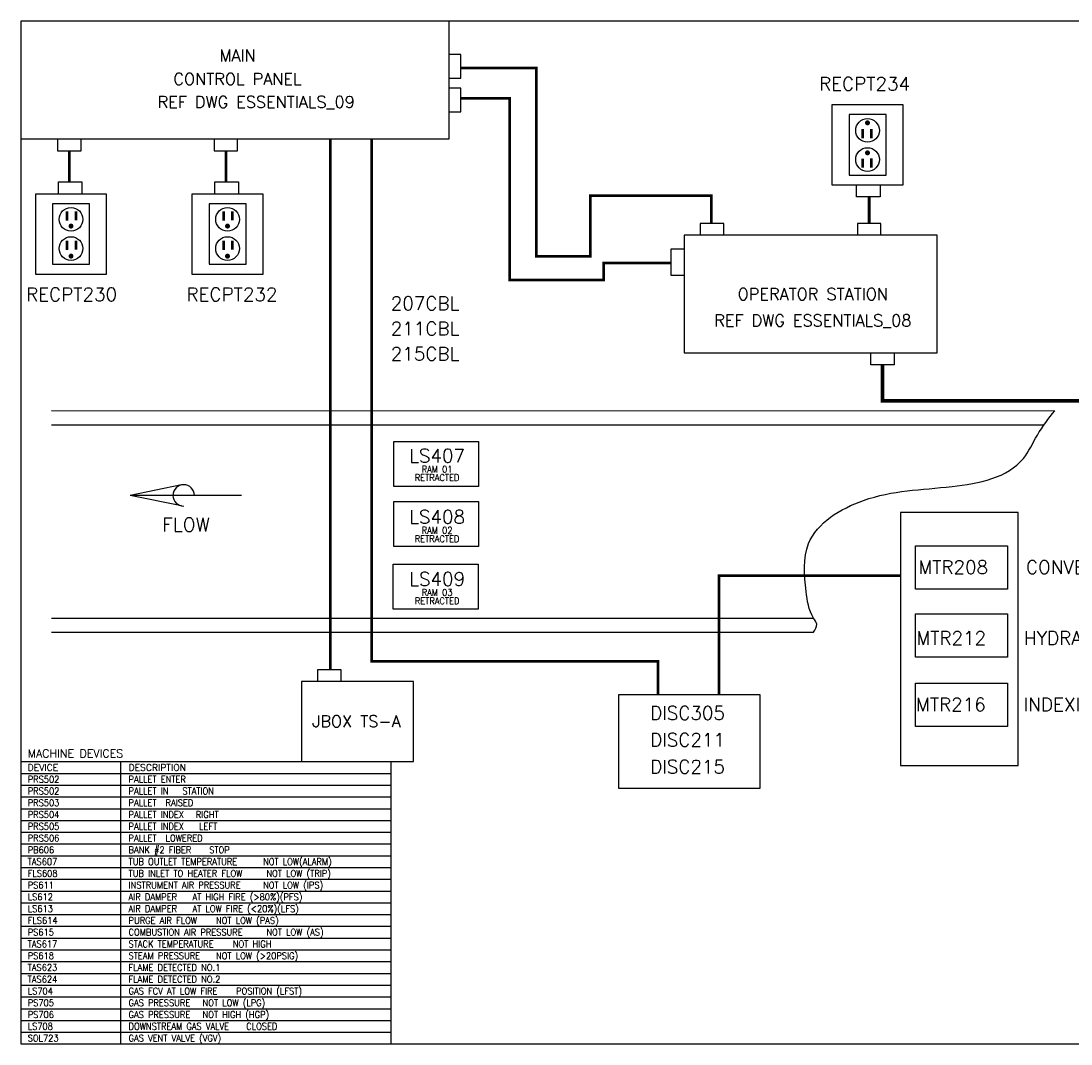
# Model space of a CAD drawing. Header units: inches. Extents: x 0 to 30, y 0 to 19.
# Tile 1 of 2: x 0 to 19.5, y 0 to 19. Entities that reach past the tile are written whole.
import ezdxf
from ezdxf.enums import TextEntityAlignment as Align

# ---------------------------------------------------------------- set-up
doc = ezdxf.new("R2010")
doc.units = ezdxf.units.IN
doc.header["$MEASUREMENT"] = 0
for name, color, linetype in [('MISC', 30, 'Continuous'), ('PDESC', 141, 'Continuous'), ('PSYMS', 7, 'Continuous'), ('PTAG', 30, 'Continuous'), ('REFDWG', 6, 'Continuous')]:
    doc.layers.add(name, color=color, linetype=linetype)
doc.layers.add('Viewports', color=3, linetype='Continuous', plot=False)
doc.styles.add('LEGACY', font='romans.shx')
doc.styles.add('ROMANS', font='ROMANS')
doc.styles.add('WD', font='romans.shx')

# ---------------------------------------------------------------- blocks, each defined once
blk = doc.blocks.new('MMREFDWG')
at = {"style": 'LEGACY', "width": 0.9, "flags": 8}
blk.add_attdef('REF_DWG', (0, 0), '', height=0.1, dxfattribs=at)
blk = doc.blocks.new('MMPTAG')
at = {"style": 'WD', "width": 0.9, "flags": 8}
for tag, p in [('P_TAG1', (-0.125, 0)), ('DESC1', (0.75, 0)), ('DESC2', (0.75, -0.188)), ('DESC3', (0.75, -0.375))]:
    blk.add_attdef(tag, p, '', height=0.125, dxfattribs=at)
at = {"linetype": 'Continuous', "style": 'WD', "flags": 1}
for tag, p in [('P_MFG', (-0.123, -0.169)), ('P_CAT', (-0.123, -0.103))]:
    blk.add_attdef(tag, text='', height=0.05, dxfattribs=at).set_placement(p, align=Align.MIDDLE)
at = {"linetype": 'Continuous', "style": 'WD', "flags": 9}
for tag, p in [('WDBLKNAM', (-0.123, -0.069)), ('P_ASSYCODE', (-0.123, -0.216))]:
    blk.add_attdef(tag, text='', height=0.01, dxfattribs=at).set_placement(p, align=Align.CENTER)
blk = doc.blocks.new('wd_ptag')
at = {"style": 'WD', "width": 0.9, "flags": 1}
blk.add_attdef('P_ITEM', text='', height=0.125, dxfattribs=at).set_placement((0, 0.469), align=Align.CENTER)
at = {"style": 'WD'}
for tag, width, p in [('INST', 0.8, (0, 0.312)), ('LOC', 0.8, (0, 0.156)), ('P_TAG1', 0.9, (0, 0)), ('DESC1', 0.9, (0, -0.188)), ('DESC2', 0.9, (0, -0.344)), ('DESC3', 0.9, (0, -0.5)), ('MFG', 0.9, (0, -0.656)), ('CAT', 0.9, (0, -0.812))]:
    blk.add_attdef(tag, text='', height=0.125, dxfattribs=dict(at, width=width)).set_placement(p, align=Align.CENTER)
at = {"linetype": 'Continuous', "style": 'WD'}
for tag, flags, p in [('RATING1', 9, (0.344, -0.171)), ('RATING2', 9, (0.344, -0.187)), ('RATING4', 9, (0.344, -0.202)), ('RATING10', 9, (0.344, -0.312)), ('RATING12', 9, (0.344, -0.327)), ('RATING11', 9, (0.344, -0.343)), ('RATING3', 9, (0.344, -0.218)), ('RATING8', 9, (0.344, -0.234)), ('RATING7', 9, (0.344, -0.249)), ('RATING6', 9, (0.344, -0.265)), ('RATING5', 9, (0.344, -0.281)), ('RATING9', 9, (0.344, -0.296)), ('WDBLKNAM', 1, (0.359, -0.369)), ('ASSYCODE', 9, (0.016, -0.859))]:
    blk.add_attdef(tag, text='', height=0.01, dxfattribs=dict(at, flags=flags)).set_placement(p, align=Align.CENTER)

msp = doc.modelspace()

# ---------------------------------------------------------------- linework, layer by layer
for p, q in [((8.177, 18.395), (7.958, 18.395)), ((8.177, 17.957), (8.177, 18.395)), ((7.958, 17.957), (8.177, 17.957)), ((8.177, 17.77), (7.958, 17.77)), ((8.177, 17.332), (8.177, 17.77)), ((15.083, 17.467), (16.395, 17.467)), ((15.083, 15.967), (15.083, 17.467)), ((16.395, 17.467), (16.395, 15.967)), ((7.958, 17.332), (8.177, 17.332)), ((0.68, 16.828), (0.68, 16.609)), ((1.118, 16.609), (1.118, 16.828)), ((3.59, 16.828), (3.59, 16.609)), ((4.028, 16.609), (4.028, 16.828)), ((0.68, 16.609), (1.118, 16.609)), ((3.59, 16.609), (4.028, 16.609)), ((0.696, 16.027), (1.133, 16.027)), ((0.696, 15.808), (0.696, 16.027)), ((1.133, 16.027), (1.133, 15.808)), ((3.606, 16.027), (4.043, 16.027)), ((3.606, 15.808), (3.606, 16.027)), ((4.043, 16.027), (4.043, 15.808)), ((16.395, 15.967), (15.083, 15.967)), ((15.536, 15.748), (15.536, 15.967)), ((15.973, 15.967), (15.973, 15.748)), ((0.274, 14.308), (0.274, 15.808)), ((0.274, 15.808), (1.586, 15.808)), ((1.586, 15.808), (1.586, 14.308)), ((3.184, 15.808), (4.496, 15.808)), ((3.184, 14.308), (3.184, 15.808)), ((4.496, 15.808), (4.496, 14.308)), ((15.973, 15.748), (15.536, 15.748)), ((13.066, 15.254), (12.629, 15.254)), ((12.629, 15.254), (12.629, 15.036)), ((13.066, 15.036), (13.066, 15.254)), ((15.989, 15.254), (15.552, 15.254)), ((15.552, 15.254), (15.552, 15.036)), ((15.989, 15.036), (15.989, 15.254)), ((12.088, 14.289), (12.088, 14.783)), ((12.088, 14.783), (12.335, 14.783)), ((1.586, 14.308), (0.274, 14.308)), ((4.496, 14.308), (3.184, 14.308)), ((12.326, 14.289), (12.088, 14.289)), ((15.799, 12.629), (15.799, 12.848)), ((16.236, 12.848), (16.236, 12.629)), ((16.236, 12.629), (15.799, 12.629)), ((0.567, 11.776), (19.223, 11.775)), ((0.567, 11.513), (19.023, 11.513)), ((2.985, 10.394), (2.029, 10.199)), ((3.224, 10.199), (2.029, 10.199)), ((2.985, 10.004), (2.029, 10.199)), ((2.985, 10.004), (2.029, 10.199)), ((4.099, 10.199), (2.1, 10.199)), ((0.567, 7.919), (14.738, 7.919)), ((0.567, 7.656), (14.738, 7.656)), ((5.95, 6.957), (5.513, 6.957)), ((5.513, 6.957), (5.513, 6.738)), ((5.95, 6.738), (5.95, 6.957))]:
    msp.add_line(p, q)
for points in [[(0, 19.02), (0, 16.832), (7.958, 16.832), (7.958, 19.02)], [(15.395, 17.28), (15.395, 16.155), (16.083, 16.155), (16.083, 17.28)], [(1.274, 14.496), (1.274, 15.621), (0.586, 15.621), (0.586, 14.496)], [(4.184, 14.496), (4.184, 15.621), (3.496, 15.621), (3.496, 14.496)], [(12.333, 15.036), (12.333, 12.848), (17.036, 12.848), (17.036, 15.036)], [(6.929, 11.2), (8.509, 11.2), (8.509, 10.365), (6.929, 10.365)], [(6.929, 10.086), (8.509, 10.086), (8.509, 9.251), (6.929, 9.251)], [(16.35, 5.179), (18.538, 5.179), (18.538, 9.882), (16.35, 9.882)], [(16.629, 9.262), (18.342, 9.262), (18.342, 8.456), (16.629, 8.456)], [(6.922, 8.92), (8.503, 8.92), (8.503, 8.085), (6.922, 8.085)], [(16.629, 7.997), (18.342, 7.997), (18.342, 7.192), (16.629, 7.192)], [(5.217, 6.738), (5.217, 5.25), (7.295, 5.25), (7.295, 6.738)], [(16.629, 6.711), (18.342, 6.711), (18.342, 5.905), (16.629, 5.905)], [(11.114, 6.499), (13.739, 6.499), (13.739, 4.749), (11.114, 4.749)]]:
    msp.add_lwpolyline(points, close=True)
for points, const_width in [([(12.833, 15.254), (12.833, 15.77), (10.583, 15.77), (10.583, 14.645), (9.583, 14.645), (9.583, 18.145), (8.177, 18.145)], 0.05), ([(8.177, 17.582), (9.083, 17.582), (9.083, 14.207), (10.833, 14.207), (10.833, 14.52), (12.088, 14.52)], 0.05), ([(15.649, 17.009), (15.649, 16.839)], 0.05), ([(15.813, 17.014), (15.813, 16.839)], 0.05), ([(5.752, 6.957), (5.752, 16.832)], 0.05), ([(11.841, 6.499), (11.841, 7.112), (6.519, 7.112), (6.519, 16.832)], 0.05), ([(0.899, 16.609), (0.899, 16.027)], 0.05), ([(3.809, 16.609), (3.809, 16.027)], 0.05), ([(15.649, 16.46), (15.649, 16.291)], 0.05), ([(15.813, 16.466), (15.813, 16.291)], 0.05), ([(15.77, 15.254), (15.77, 15.748)], 0.05), ([(0.856, 15.309), (0.856, 15.484)], 0.05), ([(1.021, 15.315), (1.021, 15.484)], 0.05), ([(3.766, 15.309), (3.766, 15.484)], 0.05), ([(3.931, 15.315), (3.931, 15.484)], 0.05), ([(16.017, 12.629), (16.017, 11.957), (21.208, 11.957), (21.208, 15.507)], 0.07), ([(0.856, 14.761), (0.856, 14.936)], 0.05), ([(1.021, 14.767), (1.021, 14.936)], 0.05), ([(3.766, 14.761), (3.766, 14.936)], 0.05), ([(3.931, 14.767), (3.931, 14.936)], 0.05), ([(12.978, 6.499), (12.978, 8.709), (16.35, 8.709)], 0.05)]:
    msp.add_lwpolyline(points, dxfattribs=dict(const_width=const_width))
at = {"const_width": 0.0462}
for points in [[(15.716, 17.127, 1), (15.762, 17.127, 1)], [(15.716, 16.568, 1), (15.762, 16.568, 1)], [(0.953, 15.207, 1), (0.907, 15.207, 1)], [(3.863, 15.207, 1), (3.817, 15.207, 1)], [(0.953, 14.648, 1), (0.907, 14.648, 1)], [(3.863, 14.648, 1), (3.817, 14.648, 1)]]:
    msp.add_lwpolyline(points, format="xyb", close=True, dxfattribs=at)
for centre in [(15.739, 16.986), (15.739, 16.444), (0.93, 15.332), (3.84, 15.332), (0.93, 14.789), (3.84, 14.789)]:
    msp.add_circle(centre, 0.22)
msp.add_arc((3.025, 10.199), 0.199, 0.0001, 270)
msp.add_arc((3.025, 10.199), 0.199, 0.0001, 270)
msp.add_spline([(14.738, 7.656), (14.795, 7.807), (14.738, 7.919), (14.599, 8.414), (14.643, 9.303), (15.663, 10.106), (17.313, 10.366), (18.637, 10.886), (18.897, 11.32), (19.223, 11.775)], degree=3)
at = {"layer": 'PSYMS'}
for p, q in [((0, 5.25), (0, 0)), ((0, 5.25), (6.875, 5.25)), ((1.852, 5.257), (1.852, 0.007)), ((6.875, 5.25), (6.875, 0)), ((0, 5.031), (6.875, 5.031)), ((0, 4.812), (6.875, 4.812)), ((0, 4.594), (6.875, 4.594)), ((0, 4.375), (6.875, 4.375)), ((0, 4.156), (6.875, 4.156)), ((0, 3.938), (6.875, 3.938)), ((0, 3.719), (6.875, 3.719)), ((0, 3.5), (6.875, 3.5)), ((0, 3.281), (6.875, 3.281)), ((0, 3.062), (6.875, 3.062)), ((0, 2.844), (6.875, 2.844)), ((0, 2.625), (6.875, 2.625)), ((0, 2.406), (6.875, 2.406)), ((0, 2.188), (6.875, 2.188)), ((0, 1.969), (6.875, 1.969)), ((0, 1.75), (6.875, 1.75)), ((0, 1.531), (6.875, 1.531)), ((0, 1.312), (6.875, 1.312)), ((0, 1.094), (6.875, 1.094)), ((0, 0.875), (6.875, 0.875)), ((0, 0.656), (6.875, 0.656)), ((0, 0.438), (6.875, 0.438)), ((0, 0.219), (6.875, 0.219)), ((0, 0), (6.875, 0))]:
    msp.add_line(p, q, dxfattribs=at)
at = {"layer": 'Viewports'}
msp.add_lwpolyline([(0, 0), (30, 0), (30, 19.02), (0, 19.02)], close=True, dxfattribs=at)

# ---------------------------------------------------------------- block references
at = {"layer": 'PSYMS'}
ref = msp.add_blockref('MMPTAG', (14.963, 17.727), dxfattribs=at)
ref.add_attrib('P_TAG1', 'RECPT234', (14.838, 17.727), dxfattribs={"layer": 'PTAG', "height": 0.25, "style": 'WD', "flags": 8})
ref = msp.add_blockref('wd_ptag', (0.94, 13.812), dxfattribs=at)
ref.add_attrib('P_TAG1', 'RECPT230', dxfattribs={"layer": 'PTAG', "height": 0.25, "style": 'WD'}).set_placement((0.94, 13.812), align=Align.CENTER)
ref = msp.add_blockref('wd_ptag', (3.922, 13.812), dxfattribs=at)
ref.add_attrib('P_TAG1', 'RECPT232', dxfattribs={"layer": 'PTAG', "height": 0.25, "style": 'WD'}).set_placement((3.922, 13.812), align=Align.CENTER)
ref = msp.add_blockref('MMPTAG', (7, 13.645), dxfattribs=at)
ref.add_attrib('P_TAG1', '207CBL', (6.875, 13.645), dxfattribs={"layer": 'PTAG', "height": 0.25, "style": 'WD', "flags": 8})
ref = msp.add_blockref('MMPTAG', (7, 13.176), dxfattribs=at)
ref.add_attrib('P_TAG1', '211CBL', (6.875, 13.176), dxfattribs={"layer": 'PTAG', "height": 0.25, "style": 'WD', "flags": 8})
ref = msp.add_blockref('MMPTAG', (7, 12.707), dxfattribs=at)
ref.add_attrib('P_TAG1', '215CBL', (6.875, 12.707), dxfattribs={"layer": 'PTAG', "height": 0.25, "style": 'WD', "flags": 8})
ref = msp.add_blockref('wd_ptag', (7.736, 10.812), dxfattribs=at)
ref.add_attrib('P_TAG1', 'LS407', dxfattribs={"layer": 'PTAG', "height": 0.25, "style": 'WD'}).set_placement((7.736, 10.812), align=Align.CENTER)
ref.add_attrib('DESC1', 'RAM 01', dxfattribs={"layer": 'PDESC', "height": 0.125, "style": 'WD', "width": 0.9}).set_placement((7.736, 10.624), align=Align.CENTER)
ref.add_attrib('DESC2', 'RETRACTED', dxfattribs={"layer": 'PDESC', "height": 0.125, "style": 'WD', "width": 0.9}).set_placement((7.736, 10.468), align=Align.CENTER)
ref = msp.add_blockref('wd_ptag', (7.736, 9.675), dxfattribs=at)
ref.add_attrib('P_TAG1', 'LS408', dxfattribs={"layer": 'PTAG', "height": 0.25, "style": 'WD'}).set_placement((7.736, 9.675), align=Align.CENTER)
ref.add_attrib('DESC1', 'RAM 02', dxfattribs={"layer": 'PDESC', "height": 0.125, "style": 'WD', "width": 0.9}).set_placement((7.736, 9.488), align=Align.CENTER)
ref.add_attrib('DESC2', 'RETRACTED', dxfattribs={"layer": 'PDESC', "height": 0.125, "style": 'WD', "width": 0.9}).set_placement((7.736, 9.331), align=Align.CENTER)
ref = msp.add_blockref('MMPTAG', (16.81, 8.741), dxfattribs=at)
ref.add_attrib('P_TAG1', 'MTR208', (16.685, 8.741), dxfattribs={"layer": 'PTAG', "height": 0.25, "style": 'WD', "flags": 8})
ref.add_attrib('DESC1', 'CONVEYOR MOTOR', (18.685, 8.741), dxfattribs={"layer": 'PDESC', "height": 0.25, "style": 'WD', "flags": 8})
ref = msp.add_blockref('wd_ptag', (7.737, 8.52), dxfattribs=at)
ref.add_attrib('P_TAG1', 'LS409', dxfattribs={"layer": 'PTAG', "height": 0.25, "style": 'WD'}).set_placement((7.737, 8.52), align=Align.CENTER)
ref.add_attrib('DESC1', 'RAM 03', dxfattribs={"layer": 'PDESC', "height": 0.125, "style": 'WD', "width": 0.9}).set_placement((7.737, 8.333), align=Align.CENTER)
ref.add_attrib('DESC2', 'RETRACTED', dxfattribs={"layer": 'PDESC', "height": 0.125, "style": 'WD', "width": 0.9}).set_placement((7.737, 8.176), align=Align.CENTER)
ref = msp.add_blockref('MMPTAG', (16.773, 7.423), dxfattribs=at)
ref.add_attrib('P_TAG1', 'MTR212', (16.648, 7.423), dxfattribs={"layer": 'PTAG', "height": 0.25, "style": 'WD', "flags": 8})
ref.add_attrib('DESC1', 'HYDRAULIC MOTOR', (18.648, 7.423), dxfattribs={"layer": 'PDESC', "height": 0.25, "style": 'WD', "flags": 8})
ref = msp.add_blockref('MMPTAG', (11.821, 6.03), dxfattribs=at)
ref.add_attrib('P_TAG1', 'DISC305', (11.696, 6.03), dxfattribs={"layer": 'PTAG', "height": 0.25, "style": 'WD', "flags": 8})
ref = msp.add_blockref('MMPTAG', (16.766, 6.187), dxfattribs=at)
ref.add_attrib('P_TAG1', 'MTR216', (16.641, 6.187), dxfattribs={"layer": 'PTAG', "height": 0.25, "style": 'WD', "flags": 8})
ref.add_attrib('DESC1', 'INDEXING MOTOR', (18.641, 6.187), dxfattribs={"layer": 'PDESC', "height": 0.25, "style": 'WD', "flags": 8})
ref = msp.add_blockref('MMPTAG', (11.821, 5.53), dxfattribs=at)
ref.add_attrib('P_TAG1', 'DISC211', (11.696, 5.53), dxfattribs={"layer": 'PTAG', "height": 0.25, "style": 'WD', "flags": 8})
ref = msp.add_blockref('MMPTAG', (11.821, 5.03), dxfattribs=at)
ref.add_attrib('P_TAG1', 'DISC215', (11.696, 5.03), dxfattribs={"layer": 'PTAG', "height": 0.25, "style": 'WD', "flags": 8})
ref = msp.add_blockref('MMPTAG', (0.25, 4.859), dxfattribs=at)
ref.add_attrib('P_TAG1', 'PRS502', (0.125, 4.859), dxfattribs={"layer": 'PTAG', "height": 0.125, "style": 'WD', "width": 0.9, "flags": 8})
ref.add_attrib('DESC1', 'PALLET ENTER', (2, 4.859), dxfattribs={"layer": 'PDESC', "height": 0.125, "style": 'WD', "width": 0.9, "flags": 8})
ref = msp.add_blockref('MMPTAG', (0.25, 4.641), dxfattribs=at)
ref.add_attrib('P_TAG1', 'PRS502', (0.125, 4.641), dxfattribs={"layer": 'PTAG', "height": 0.125, "style": 'WD', "width": 0.9, "flags": 8})
ref.add_attrib('DESC1', 'PALLET IN', (2, 4.641), dxfattribs={"layer": 'PDESC', "height": 0.125, "style": 'WD', "width": 0.9, "flags": 8})
ref.add_attrib('DESC2', 'STATION', (3, 4.641), dxfattribs={"layer": 'PDESC', "height": 0.125, "style": 'WD', "width": 0.9, "flags": 8})
ref = msp.add_blockref('MMPTAG', (0.25, 4.422), dxfattribs=at)
ref.add_attrib('P_TAG1', 'PRS503', (0.125, 4.422), dxfattribs={"layer": 'PTAG', "height": 0.125, "style": 'WD', "width": 0.9, "flags": 8})
ref.add_attrib('DESC1', 'PALLET', (2, 4.422), dxfattribs={"layer": 'PDESC', "height": 0.125, "style": 'WD', "width": 0.9, "flags": 8})
ref.add_attrib('DESC2', 'RAISED', (2.688, 4.422), dxfattribs={"layer": 'PDESC', "height": 0.125, "style": 'WD', "width": 0.9, "flags": 8})
ref = msp.add_blockref('MMPTAG', (0.25, 4.203), dxfattribs=at)
ref.add_attrib('P_TAG1', 'PRS504', (0.125, 4.203), dxfattribs={"layer": 'PTAG', "height": 0.125, "style": 'WD', "width": 0.9, "flags": 8})
ref.add_attrib('DESC1', 'PALLET INDEX', (2, 4.203), dxfattribs={"layer": 'PDESC', "height": 0.125, "style": 'WD', "width": 0.9, "flags": 8})
ref.add_attrib('DESC2', 'RIGHT', (3.25, 4.203), dxfattribs={"layer": 'PDESC', "height": 0.125, "style": 'WD', "width": 0.9, "flags": 8})
ref = msp.add_blockref('MMPTAG', (0.25, 3.984), dxfattribs=at)
ref.add_attrib('P_TAG1', 'PRS505', (0.125, 3.984), dxfattribs={"layer": 'PTAG', "height": 0.125, "style": 'WD', "width": 0.9, "flags": 8})
ref.add_attrib('DESC1', 'PALLET INDEX', (2, 3.984), dxfattribs={"layer": 'PDESC', "height": 0.125, "style": 'WD', "width": 0.9, "flags": 8})
ref.add_attrib('DESC2', 'LEFT', (3.312, 3.984), dxfattribs={"layer": 'PDESC', "height": 0.125, "style": 'WD', "width": 0.9, "flags": 8})
ref = msp.add_blockref('MMPTAG', (0.25, 3.766), dxfattribs=at)
ref.add_attrib('P_TAG1', 'PRS506', (0.125, 3.766), dxfattribs={"layer": 'PTAG', "height": 0.125, "style": 'WD', "width": 0.9, "flags": 8})
ref.add_attrib('DESC1', 'PALLET', (2, 3.766), dxfattribs={"layer": 'PDESC', "height": 0.125, "style": 'WD', "width": 0.9, "flags": 8})
ref.add_attrib('DESC2', 'LOWERED', (2.688, 3.766), dxfattribs={"layer": 'PDESC', "height": 0.125, "style": 'WD', "width": 0.9, "flags": 8})
ref = msp.add_blockref('MMPTAG', (0.25, 3.547), dxfattribs=at)
ref.add_attrib('P_TAG1', 'PB606', (0.125, 3.547), dxfattribs={"layer": 'PTAG', "height": 0.125, "style": 'WD', "width": 0.9, "flags": 8})
ref.add_attrib('DESC1', 'BANK #2 FIBER', (2, 3.547), dxfattribs={"layer": 'PDESC', "height": 0.125, "style": 'WD', "width": 0.9, "flags": 8})
ref.add_attrib('DESC2', 'STOP ', (3.5, 3.547), dxfattribs={"layer": 'PDESC', "height": 0.125, "style": 'WD', "width": 0.9, "flags": 8})
ref = msp.add_blockref('MMPTAG', (0.25, 3.328), dxfattribs=at)
ref.add_attrib('P_TAG1', 'TAS607', (0.125, 3.328), dxfattribs={"layer": 'PTAG', "height": 0.125, "style": 'WD', "width": 0.9, "flags": 8})
ref.add_attrib('DESC1', 'TUB OUTLET TEMPERATURE', (2, 3.328), dxfattribs={"layer": 'PDESC', "height": 0.125, "style": 'WD', "width": 0.9, "flags": 8})
ref.add_attrib('DESC2', 'NOT LOW(ALARM)', (4.5, 3.328), dxfattribs={"layer": 'PDESC', "height": 0.125, "style": 'WD', "width": 0.9, "flags": 8})
ref = msp.add_blockref('MMPTAG', (0.25, 3.109), dxfattribs=at)
ref.add_attrib('P_TAG1', 'FLS608', (0.125, 3.109), dxfattribs={"layer": 'PTAG', "height": 0.125, "style": 'WD', "width": 0.9, "flags": 8})
ref.add_attrib('DESC1', 'TUB INLET TO HEATER FLOW', (2, 3.109), dxfattribs={"layer": 'PDESC', "height": 0.125, "style": 'WD', "width": 0.9, "flags": 8})
ref.add_attrib('DESC2', 'NOT LOW (TRIP)', (4.562, 3.109), dxfattribs={"layer": 'PDESC', "height": 0.125, "style": 'WD', "width": 0.9, "flags": 8})
ref = msp.add_blockref('MMPTAG', (0.25, 2.891), dxfattribs=at)
ref.add_attrib('P_TAG1', 'PS611', (0.125, 2.891), dxfattribs={"layer": 'PTAG', "height": 0.125, "style": 'WD', "width": 0.9, "flags": 8})
ref.add_attrib('DESC1', 'INSTRUMENT AIR PRESSURE', (2, 2.891), dxfattribs={"layer": 'PDESC', "height": 0.125, "style": 'WD', "width": 0.9, "flags": 8})
ref.add_attrib('DESC2', 'NOT LOW (IPS)', (4.5, 2.891), dxfattribs={"layer": 'PDESC', "height": 0.125, "style": 'WD', "width": 0.9, "flags": 8})
ref = msp.add_blockref('MMPTAG', (0.25, 2.672), dxfattribs=at)
ref.add_attrib('P_TAG1', 'LS612', (0.125, 2.672), dxfattribs={"layer": 'PTAG', "height": 0.125, "style": 'WD', "width": 0.9, "flags": 8})
ref.add_attrib('DESC1', 'AIR DAMPER', (2, 2.672), dxfattribs={"layer": 'PDESC', "height": 0.125, "style": 'WD', "width": 0.9, "flags": 8})
ref.add_attrib('DESC2', 'AT HIGH FIRE (>80%)(PFS)', (3.188, 2.672), dxfattribs={"layer": 'PDESC', "height": 0.125, "style": 'WD', "width": 0.9, "flags": 8})
ref = msp.add_blockref('MMPTAG', (0.25, 2.453), dxfattribs=at)
ref.add_attrib('P_TAG1', 'LS613', (0.125, 2.453), dxfattribs={"layer": 'PTAG', "height": 0.125, "style": 'WD', "width": 0.9, "flags": 8})
ref.add_attrib('DESC1', 'AIR DAMPER', (2, 2.453), dxfattribs={"layer": 'PDESC', "height": 0.125, "style": 'WD', "width": 0.9, "flags": 8})
ref.add_attrib('DESC2', 'AT LOW FIRE (<20%)(LFS)', (3.188, 2.453), dxfattribs={"layer": 'PDESC', "height": 0.125, "style": 'WD', "width": 0.9, "flags": 8})
ref = msp.add_blockref('MMPTAG', (0.25, 2.234), dxfattribs=at)
ref.add_attrib('P_TAG1', 'FLS614', (0.125, 2.234), dxfattribs={"layer": 'PTAG', "height": 0.125, "style": 'WD', "width": 0.9, "flags": 8})
ref.add_attrib('DESC1', 'PURGE AIR FLOW', (2, 2.234), dxfattribs={"layer": 'PDESC', "height": 0.125, "style": 'WD', "width": 0.9, "flags": 8})
ref.add_attrib('DESC2', 'NOT LOW (PAS)', (3.625, 2.234), dxfattribs={"layer": 'PDESC', "height": 0.125, "style": 'WD', "width": 0.9, "flags": 8})
ref = msp.add_blockref('MMPTAG', (0.25, 2.016), dxfattribs=at)
ref.add_attrib('P_TAG1', 'PS615', (0.125, 2.016), dxfattribs={"layer": 'PTAG', "height": 0.125, "style": 'WD', "width": 0.9, "flags": 8})
ref.add_attrib('DESC1', 'COMBUSTION AIR PRESSURE', (2, 2.016), dxfattribs={"layer": 'PDESC', "height": 0.125, "style": 'WD', "width": 0.9, "flags": 8})
ref.add_attrib('DESC2', 'NOT LOW (AS)', (4.562, 2.016), dxfattribs={"layer": 'PDESC', "height": 0.125, "style": 'WD', "width": 0.9, "flags": 8})
ref = msp.add_blockref('MMPTAG', (0.25, 1.797), dxfattribs=at)
ref.add_attrib('P_TAG1', 'TAS617', (0.125, 1.797), dxfattribs={"layer": 'PTAG', "height": 0.125, "style": 'WD', "width": 0.9, "flags": 8})
ref.add_attrib('DESC1', 'STACK TEMPERATURE', (2, 1.797), dxfattribs={"layer": 'PDESC', "height": 0.125, "style": 'WD', "width": 0.9, "flags": 8})
ref.add_attrib('DESC2', 'NOT HIGH', (3.938, 1.797), dxfattribs={"layer": 'PDESC', "height": 0.125, "style": 'WD', "width": 0.9, "flags": 8})
ref = msp.add_blockref('MMPTAG', (0.25, 1.578), dxfattribs=at)
ref.add_attrib('P_TAG1', 'PS618', (0.125, 1.578), dxfattribs={"layer": 'PTAG', "height": 0.125, "style": 'WD', "width": 0.9, "flags": 8})
ref.add_attrib('DESC1', 'STEAM PRESSURE', (2, 1.578), dxfattribs={"layer": 'PDESC', "height": 0.125, "style": 'WD', "width": 0.9, "flags": 8})
ref.add_attrib('DESC2', 'NOT LOW (>20PSIG)', (3.625, 1.578), dxfattribs={"layer": 'PDESC', "height": 0.125, "style": 'WD', "width": 0.9, "flags": 8})
ref = msp.add_blockref('MMPTAG', (0.25, 1.359), dxfattribs=at)
ref.add_attrib('P_TAG1', 'TAS623', (0.125, 1.359), dxfattribs={"layer": 'PTAG', "height": 0.125, "style": 'WD', "width": 0.9, "flags": 8})
ref.add_attrib('DESC1', 'FLAME DETECTED NO.1', (2, 1.359), dxfattribs={"layer": 'PDESC', "height": 0.125, "style": 'WD', "width": 0.9, "flags": 8})
ref = msp.add_blockref('MMPTAG', (0.25, 1.141), dxfattribs=at)
ref.add_attrib('P_TAG1', 'TAS624', (0.125, 1.141), dxfattribs={"layer": 'PTAG', "height": 0.125, "style": 'WD', "width": 0.9, "flags": 8})
ref.add_attrib('DESC1', 'FLAME DETECTED NO.2', (2, 1.141), dxfattribs={"layer": 'PDESC', "height": 0.125, "style": 'WD', "width": 0.9, "flags": 8})
ref = msp.add_blockref('MMPTAG', (0.25, 0.922), dxfattribs=at)
ref.add_attrib('P_TAG1', 'LS704', (0.125, 0.922), dxfattribs={"layer": 'PTAG', "height": 0.125, "style": 'WD', "width": 0.9, "flags": 8})
ref.add_attrib('DESC1', 'GAS FCV AT LOW FIRE ', (2, 0.922), dxfattribs={"layer": 'PDESC', "height": 0.125, "style": 'WD', "width": 0.9, "flags": 8})
ref.add_attrib('DESC2', 'POSITION (LFST)', (4, 0.922), dxfattribs={"layer": 'PDESC', "height": 0.125, "style": 'WD', "width": 0.9, "flags": 8})
ref = msp.add_blockref('MMPTAG', (0.25, 0.703), dxfattribs=at)
ref.add_attrib('P_TAG1', 'PS705', (0.125, 0.703), dxfattribs={"layer": 'PTAG', "height": 0.125, "style": 'WD', "width": 0.9, "flags": 8})
ref.add_attrib('DESC1', 'GAS PRESSURE', (2, 0.703), dxfattribs={"layer": 'PDESC', "height": 0.125, "style": 'WD', "width": 0.9, "flags": 8})
ref.add_attrib('DESC2', 'NOT LOW (LPG)', (3.375, 0.703), dxfattribs={"layer": 'PDESC', "height": 0.125, "style": 'WD', "width": 0.9, "flags": 8})
ref = msp.add_blockref('MMPTAG', (0.25, 0.484), dxfattribs=at)
ref.add_attrib('P_TAG1', 'PS706', (0.125, 0.484), dxfattribs={"layer": 'PTAG', "height": 0.125, "style": 'WD', "width": 0.9, "flags": 8})
ref.add_attrib('DESC1', 'GAS PRESSURE', (2, 0.484), dxfattribs={"layer": 'PDESC', "height": 0.125, "style": 'WD', "width": 0.9, "flags": 8})
ref.add_attrib('DESC2', 'NOT HIGH (HGP)', (3.375, 0.484), dxfattribs={"layer": 'PDESC', "height": 0.125, "style": 'WD', "width": 0.9, "flags": 8})
ref = msp.add_blockref('MMPTAG', (0.25, 0.266), dxfattribs=at)
ref.add_attrib('P_TAG1', 'LS708', (0.125, 0.266), dxfattribs={"layer": 'PTAG', "height": 0.125, "style": 'WD', "width": 0.9, "flags": 8})
ref.add_attrib('DESC1', 'DOWNSTREAM GAS VALVE', (2, 0.266), dxfattribs={"layer": 'PDESC', "height": 0.125, "style": 'WD', "width": 0.9, "flags": 8})
ref.add_attrib('DESC2', 'CLOSED', (4.188, 0.266), dxfattribs={"layer": 'PDESC', "height": 0.125, "style": 'WD', "width": 0.9, "flags": 8})
ref = msp.add_blockref('MMPTAG', (0.25, 0.047), dxfattribs=at)
ref.add_attrib('P_TAG1', 'SOL723', (0.125, 0.047), dxfattribs={"layer": 'PTAG', "height": 0.125, "style": 'WD', "width": 0.9, "flags": 8})
ref.add_attrib('DESC1', 'GAS VENT VALVE (VGV)', (2, 0.047), dxfattribs={"layer": 'PDESC', "height": 0.125, "style": 'WD', "width": 0.9, "flags": 8})
at = {"layer": 'REFDWG'}
ref = msp.add_blockref('MMREFDWG', (2.54, 17.405), dxfattribs=at)
ref.add_attrib('REF_DWG', 'REF DWG ESSENTIALS_09', (2.54, 17.405), dxfattribs={"layer": '0', "height": 0.21875, "style": 'ROMANS', "flags": 8})
ref = msp.add_blockref('MMREFDWG', (14.723, 13.442), dxfattribs=at)
ref.add_attrib('REF_DWG', 'REF DWG ESSENTIALS_08', dxfattribs={"layer": '0', "height": 0.21875, "style": 'ROMANS', "flags": 8}).set_placement((14.723, 13.442), align=Align.MIDDLE)

# ---------------------------------------------------------------- texts
at = {"style": 'ROMANS'}
for s, height, p in [('MAIN', 0.2188, (4.025, 18.379)), ('CONTROL PANEL', 0.21875, (4.025, 17.942)), ('OPERATOR STATION', 0.21875, (14.723, 13.942)), ('JBOX TS-A', 0.2188, (6.237, 6))]:
    msp.add_text(s, height=height, dxfattribs=at).set_placement(p, align=Align.MIDDLE)
msp.add_text('FLOW', height=0.255, dxfattribs=at).set_placement((2.624, 9.656), align=Align.MIDDLE_LEFT)
at = {"layer": 'MISC', "style": 'ROMANS'}
for s, height, p in [('MACHINE DEVICES', 0.15, (0.125, 5.328)), ('DEVICE', 0.125, (0.125, 5.078)), ('DESCRIPTION', 0.125, (2, 5.078))]:
    msp.add_text(s, height=height, dxfattribs=at).set_placement(p)

doc.saveas('drawing.dxf')
